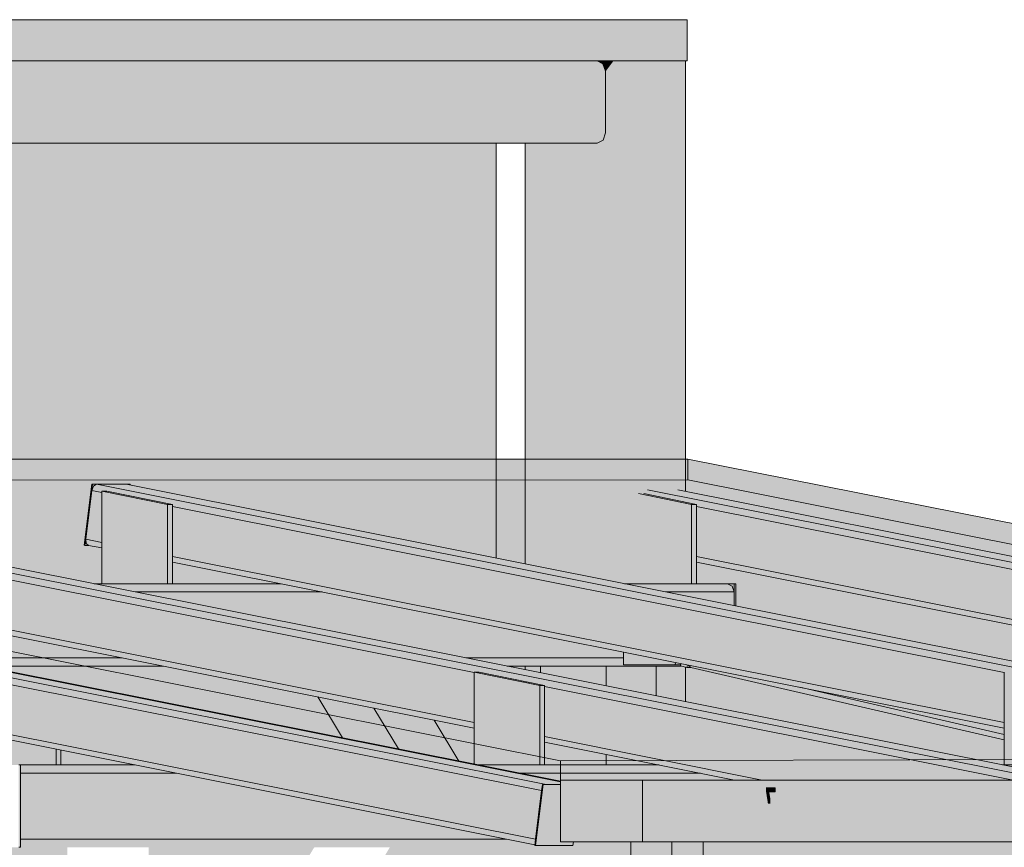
# Model space of a CAD drawing. Header units: centimetres. Extents: x -5472 to 10427, y -400 to 1902.
# Tile 50 of 91: x -4987 to -4892, y 1628 to 1709. Entities that reach past the tile are written whole.
import ezdxf

# ---------------------------------------------------------------- set-up
doc = ezdxf.new("R2010")
doc.units = ezdxf.units.CM
doc.header["$LTSCALE"] = 0.1
doc.header["$MEASUREMENT"] = 0
for name, color, linetype in [('2_belki.K_IR', 7, 'Continuous'), ('2_kładka_IFC.K_IR', 7, 'Continuous'), ('2_rynna.K_IR', 7, 'Continuous'), ('2_schody_konstrukcja.ISTN', 7, 'Continuous'), ('2_stropy.ISTN', 7, 'Continuous'), ('2_stropy.K_IR', 7, 'Continuous'), ('2_umeblowanie.ISTN', 7, 'Continuous'), ('2_ściany zewnętrzne.ISTN', 7, 'Continuous')]:
    doc.layers.add(name, color=color, linetype=linetype)

# ---------------------------------------------------------------- blocks, each defined once
blk = doc.blocks.new('ElemPrzekroju_14_1')
at = {"layer": '2_schody_konstrukcja.ISTN', "linetype": 'Continuous', "lineweight": 0, "true_color": 0xffffff}
for points in [[(-4931.033, 1704.748), (-4930.476, 1704.455), (-4930.474, 1704.452), (-4930.474, 1704.748)], [(-4931.033, 1704.748), (-4930.476, 1704.455), (-4930.474, 1704.452), (-4930.474, 1704.748)], [(-4929.294, 1704.748), (-4930.474, 1704.748), (-4930.474, 1704.452), (-4930.447, 1704.388), (-4930.238, 1703.748), (-4930.238, 1697.748), (-4930.447, 1697.108), (-4930.474, 1697.044), (-4930.474, 1666.084), (-4929.294, 1666.084)], [(-4930.474, 1704.748), (-4930.474, 1704.452), (-4930.447, 1704.388), (-4930.238, 1703.748), (-4930.238, 1703.704), (-4929.451, 1704.748)], [(-4929.294, 1666.084), (-4928.229, 1666.085), (-4928.229, 1704.748), (-4929.294, 1704.748)], [(-4928.229, 1704.748), (-4928.229, 1666.085), (-4922.811, 1666.087), (-4922.811, 1704.748)], [(-4922.483, 1704.748), (-4922.811, 1704.748), (-4922.811, 1666.087), (-4922.483, 1666.087)], [(-4931.033, 1696.748), (-4937.409, 1696.748), (-4937.409, 1666.081), (-4930.474, 1666.084), (-4930.474, 1697.041), (-4930.476, 1697.041)], [(-4937.409, 1696.748), (-4937.409, 1684.849), (-4930.476, 1697.041), (-4931.033, 1696.748)], [(-4930.476, 1697.041), (-4930.474, 1697.042), (-4930.474, 1697.044)], [(-4938.012, 1666.081), (-4937.409, 1666.081), (-4937.409, 1696.748), (-4938.012, 1696.748)], [(-4938.012, 1666.081), (-4937.409, 1666.081), (-4937.409, 1696.748), (-4938.012, 1696.748)]]:
    blk.add_hatch(color=7, dxfattribs=at).paths.add_polyline_path(points)
at = {"layer": '2_schody_konstrukcja.ISTN', "color": 252, "linetype": 'Continuous', "lineweight": 0}
for p, q in [((-4929.451, 1704.748), (-4929.294, 1704.748)), ((-4929.294, 1704.748), (-4928.229, 1704.748)), ((-4928.229, 1704.748), (-4922.811, 1704.748)), ((-4922.811, 1704.748), (-4922.483, 1704.748)), ((-4922.483, 1662.952), (-4922.483, 1704.748)), ((-4938.012, 1655.9), (-4938.012, 1696.748)), ((-4938.012, 1645.627), (-4938.012, 1645.981)), ((-4922.483, 1642.527), (-4922.483, 1645.889))]:
    blk.add_line(p, q, dxfattribs=at)
blk = doc.blocks.new('ElemPrzekroju_81_1')
at = {"layer": '2_umeblowanie.ISTN', "linetype": 'Continuous', "lineweight": 0, "true_color": 0xffffff}
for points in [[(-5066.585, 1704.748), (-5066.585, 1704.455), (-4930.476, 1704.455), (-4931.033, 1704.748)], [(-5066.585, 1704.748), (-5066.585, 1704.455), (-4930.476, 1704.455), (-4931.033, 1704.748)], [(-4930.476, 1704.455), (-5066.585, 1704.455), (-5066.585, 1703.748), (-4930.238, 1703.748), (-4930.447, 1704.388)], [(-5066.585, 1704.248), (-4930.247, 1703.777), (-4930.447, 1704.388), (-4930.476, 1704.455), (-5066.585, 1704.455)], [(-4930.238, 1703.748), (-5066.585, 1703.748), (-5066.585, 1697.748), (-4930.238, 1697.748)], [(-5066.585, 1697.041), (-4930.476, 1697.041), (-4930.474, 1697.044), (-4930.447, 1697.108), (-4930.238, 1697.748), (-5066.585, 1697.748)], [(-5066.585, 1697.041), (-5066.585, 1696.748), (-4931.033, 1696.748), (-4930.476, 1697.041)], [(-5066.585, 1697.041), (-5066.585, 1696.748), (-4931.033, 1696.748), (-4930.476, 1697.041)]]:
    blk.add_hatch(color=7, dxfattribs=at).paths.add_polyline_path(points)
at = {"layer": '2_umeblowanie.ISTN', "color": 252, "linetype": 'Continuous', "lineweight": 0}
for p, q in [((-5066.585, 1704.748), (-4931.027, 1704.748)), ((-4931.027, 1704.748), (-4930.474, 1704.458)), ((-4930.474, 1704.458), (-4930.238, 1703.748)), ((-4930.238, 1703.748), (-4930.238, 1697.748)), ((-4930.238, 1697.748), (-4930.469, 1697.041)), ((-4930.469, 1697.041), (-4931.027, 1696.748)), ((-5066.585, 1696.748), (-4931.027, 1696.748))]:
    blk.add_line(p, q, dxfattribs=at)
blk = doc.blocks.new('ElemPrzekroju_141_1')
at = {"layer": '2_stropy.ISTN', "linetype": 'Continuous', "lineweight": 0, "true_color": 0xffffff}
blk.add_hatch(color=7, dxfattribs=at).paths.add_polyline_path([(-5074.338, 1704.748), (-5074.144, 1704.748), (-5074.144, 1704.781), (-5066.585, 1704.781), (-5066.585, 1704.748), (-4922.319, 1704.748), (-4922.319, 1708.748), (-5074.338, 1708.748)])
at = {"layer": '2_stropy.ISTN', "color": 252, "linetype": 'Continuous', "lineweight": 9}
for p, q in [((-5074.338, 1708.748), (-4922.319, 1708.748)), ((-4922.319, 1704.748), (-4922.319, 1708.748)), ((-5066.585, 1704.748), (-4929.451, 1704.748)), ((-4922.483, 1704.748), (-4922.319, 1704.748))]:
    blk.add_line(p, q, dxfattribs=at)
blk = doc.blocks.new('ElemPrzekroju_414_1')
at = {"layer": '2_ściany zewnętrzne.ISTN', "linetype": 'Continuous', "lineweight": 0, "true_color": 0xffffff}
for points in [[(-4946.971, 1696.748), (-4946.971, 1666.077), (-4940.847, 1666.079), (-4940.847, 1696.748)], [(-4940.847, 1696.748), (-4946.971, 1696.748), (-4946.971, 1679.909), (-4940.847, 1679.892)]]:
    blk.add_hatch(color=7, dxfattribs=at).paths.add_polyline_path(points)
at = {"layer": '2_ściany zewnętrzne.ISTN', "color": 252, "linetype": 'Continuous', "lineweight": 0}
blk.add_line((-4940.847, 1696.748), (-4940.847, 1656.466), dxfattribs=at)
blk = doc.blocks.new('ElemPrzekroju_417_1')
at = {"layer": '2_ściany zewnętrzne.ISTN', "linetype": 'Continuous', "lineweight": 0, "true_color": 0xffffff}
for points in [[(-5066.585, 1666.024), (-4946.971, 1666.077), (-4946.971, 1696.748), (-5066.585, 1696.748)], [(-4946.971, 1696.748), (-5066.585, 1696.748), (-5066.585, 1680.238), (-4946.971, 1679.909)], [(-4983.066, 1636.381), (-4975.884, 1636.381), (-4983.066, 1637.815)], [(-4983.066, 1636.381), (-4975.884, 1636.381), (-4983.066, 1637.815)]]:
    blk.add_hatch(color=7, dxfattribs=at).paths.add_polyline_path(points)
blk = doc.blocks.new('ElemPrzekroju_453_1')
at = {"layer": '2_belki.K_IR', "linetype": 'Continuous', "lineweight": 0, "true_color": 0x9b999c}
for points in [[(-4992.189, 1624.753), (-4988.212, 1624.753), (-4988.212, 1625.163), (-4988.24, 1625.298), (-4988.319, 1625.397), (-4988.426, 1625.433), (-4989.663, 1625.433), (-4989.842, 1625.493), (-4989.973, 1625.658), (-4990.021, 1625.883), (-4990.021, 1628.381), (-4990.379, 1628.381), (-4990.379, 1625.883), (-4990.427, 1625.658), (-4990.558, 1625.493), (-4990.737, 1625.433), (-4991.974, 1625.433), (-4992.082, 1625.397), (-4992.16, 1625.298), (-4992.189, 1625.163)], [(-4989.799, 1625.883), (-4989.716, 1625.658), (-4982.388, 1625.658), (-4982.436, 1625.883)], [(-4989.558, 1625.493), (-4989.37, 1625.433), (-4982.078, 1625.433), (-4982.257, 1625.493)], [(-4986.435, 1625.433), (-4986.325, 1625.397), (-4980.733, 1625.397), (-4980.84, 1625.433)], [(-4980.654, 1625.298), (-4986.235, 1625.298), (-4986.188, 1625.163), (-4980.625, 1625.163)], [(-4974.573, 1625.658), (-4960.092, 1625.658), (-4960.003, 1625.883), (-4974.573, 1625.883)], [(-4960.061, 1625.493), (-4974.573, 1625.493), (-4974.573, 1625.433), (-4959.918, 1625.433)], [(-4974.573, 1625.433), (-4974.573, 1625.397), (-4958.595, 1625.397), (-4958.68, 1625.433)], [(-4958.576, 1625.298), (-4974.573, 1625.298), (-4974.573, 1625.163), (-4958.629, 1625.163)], [(-4953.023, 1625.298), (-4953.104, 1625.163), (-4927.772, 1625.163), (-4927.772, 1625.298)], [(-4952.941, 1625.433), (-4952.963, 1625.397), (-4927.772, 1625.397), (-4927.772, 1625.433)], [(-4952.904, 1625.493), (-4952.941, 1625.433), (-4927.772, 1625.433), (-4927.772, 1625.493)], [(-4952.805, 1625.658), (-4927.772, 1625.658), (-4927.772, 1625.883), (-4952.668, 1625.883)], [(-4868.202, 1625.883), (-4920.761, 1625.883), (-4920.761, 1625.658), (-4868.018, 1625.658)], [(-4920.761, 1625.433), (-4867.571, 1625.433), (-4867.787, 1625.493), (-4920.761, 1625.493)], [(-4920.761, 1625.397), (-4866.204, 1625.397), (-4866.334, 1625.433), (-4920.761, 1625.433)], [(-4866.066, 1625.298), (-4920.761, 1625.298), (-4920.761, 1625.163), (-4865.955, 1625.163)], [(-4860.972, 1625.883), (-4860.836, 1625.658), (-4845.427, 1625.658), (-4845.475, 1625.883)], [(-4860.736, 1625.493), (-4860.7, 1625.433), (-4845.117, 1625.433), (-4845.296, 1625.493)], [(-4843.879, 1625.433), (-4860.7, 1625.433), (-4860.678, 1625.397), (-4843.772, 1625.397)], [(-4860.618, 1625.298), (-4860.536, 1625.163), (-4843.665, 1625.163), (-4843.693, 1625.298)], [(-4837.769, 1625.883), (-4837.769, 1625.658), (-4832.817, 1625.658), (-4832.865, 1625.883)], [(-4832.686, 1625.493), (-4837.769, 1625.493), (-4837.769, 1625.433), (-4832.507, 1625.433)], [(-4837.769, 1625.433), (-4837.769, 1625.397), (-4831.162, 1625.397), (-4831.27, 1625.433)], [(-4837.769, 1625.298), (-4837.769, 1625.163), (-4831.055, 1625.163), (-4831.084, 1625.298)]]:
    blk.add_hatch(color=253, dxfattribs=at).paths.add_polyline_path(points)
at = {"layer": '2_belki.K_IR', "linetype": 'Continuous', "lineweight": 0, "true_color": 0x888689}
blk.add_hatch(color=252, dxfattribs=at).paths.add_polyline_path([(-4990.379, 1628.381), (-4990.379, 1627.29), (-4990.021, 1627.291), (-4990.021, 1628.381)])
at = {"layer": '2_belki.K_IR', "linetype": 'Continuous', "lineweight": 0, "true_color": 0xcac7cb}
for points in [[(-4990.021, 1625.883), (-4982.436, 1625.883), (-4982.436, 1628.381), (-4990.021, 1628.381)], [(-4974.573, 1625.883), (-4960.003, 1625.883), (-4958.489, 1628.381), (-4974.573, 1628.381)], [(-4952.668, 1625.883), (-4927.772, 1625.883), (-4927.772, 1628.381), (-4951.156, 1628.381)], [(-4869.716, 1628.381), (-4920.761, 1628.381), (-4920.761, 1625.883), (-4868.202, 1625.883)], [(-4845.475, 1628.381), (-4862.484, 1628.381), (-4860.972, 1625.883), (-4845.475, 1625.883)], [(-4837.769, 1628.381), (-4837.769, 1625.883), (-4832.865, 1625.883), (-4832.865, 1628.381)], [(-4988.212, 1624.753), (-4980.625, 1624.753), (-4980.625, 1625.163), (-4988.212, 1625.163)], [(-4958.629, 1625.163), (-4974.573, 1625.163), (-4974.573, 1624.753), (-4958.877, 1624.753)], [(-4953.352, 1624.753), (-4927.772, 1624.753), (-4927.772, 1625.163), (-4953.104, 1625.163)], [(-4920.761, 1624.753), (-4865.707, 1624.753), (-4865.955, 1625.163), (-4920.761, 1625.163)], [(-4860.536, 1625.163), (-4860.288, 1624.753), (-4843.665, 1624.753), (-4843.665, 1625.163)], [(-4837.769, 1625.163), (-4837.769, 1624.753), (-4831.055, 1624.753), (-4831.055, 1625.163)]]:
    blk.add_hatch(color=9, dxfattribs=at).paths.add_polyline_path(points)
at = {"layer": '2_belki.K_IR', "linetype": 'Continuous', "lineweight": 0, "true_color": 0x928f93}
for points in [[(-4990.021, 1627.291), (-4989.799, 1625.883), (-4982.436, 1625.883), (-4982.436, 1628.381), (-4990.021, 1628.381)], [(-4974.573, 1625.883), (-4960.003, 1625.883), (-4958.489, 1628.381), (-4974.573, 1628.381)], [(-4952.668, 1625.883), (-4927.772, 1625.883), (-4927.772, 1628.381), (-4951.156, 1628.381)], [(-4869.716, 1628.381), (-4920.761, 1628.381), (-4920.761, 1625.883), (-4868.202, 1625.883)], [(-4845.475, 1628.381), (-4862.484, 1628.381), (-4860.972, 1625.883), (-4845.475, 1625.883)], [(-4837.769, 1628.381), (-4837.769, 1625.883), (-4832.865, 1625.883), (-4832.865, 1628.381)], [(-4986.188, 1625.163), (-4986.13, 1624.753), (-4980.625, 1624.753), (-4980.625, 1625.163)], [(-4958.629, 1625.163), (-4974.573, 1625.163), (-4974.573, 1624.753), (-4958.877, 1624.753)], [(-4953.352, 1624.753), (-4927.772, 1624.753), (-4927.772, 1625.163), (-4953.104, 1625.163)], [(-4920.761, 1624.753), (-4865.707, 1624.753), (-4865.955, 1625.163), (-4920.761, 1625.163)], [(-4860.536, 1625.163), (-4860.288, 1624.753), (-4843.665, 1624.753), (-4843.665, 1625.163)], [(-4837.769, 1625.163), (-4837.769, 1624.753), (-4831.055, 1624.753), (-4831.055, 1625.163)]]:
    blk.add_hatch(color=252, dxfattribs=at).paths.add_polyline_path(points)
at = {"layer": '2_belki.K_IR', "linetype": 'Continuous', "lineweight": 0, "true_color": 0xe6e2e8}
for points in [[(-4990.021, 1625.883), (-4989.973, 1625.658), (-4982.388, 1625.658), (-4982.436, 1625.883)], [(-4980.654, 1625.298), (-4988.24, 1625.298), (-4988.212, 1625.163), (-4980.625, 1625.163)], [(-4974.573, 1625.658), (-4960.092, 1625.658), (-4960.003, 1625.883), (-4974.573, 1625.883)], [(-4958.576, 1625.298), (-4974.573, 1625.298), (-4974.573, 1625.163), (-4958.629, 1625.163)], [(-4953.023, 1625.298), (-4953.104, 1625.163), (-4927.772, 1625.163), (-4927.772, 1625.298)], [(-4952.805, 1625.658), (-4927.772, 1625.658), (-4927.772, 1625.883), (-4952.668, 1625.883)], [(-4868.202, 1625.883), (-4920.761, 1625.883), (-4920.761, 1625.658), (-4868.018, 1625.658)], [(-4866.066, 1625.298), (-4920.761, 1625.298), (-4920.761, 1625.163), (-4865.955, 1625.163)], [(-4860.972, 1625.883), (-4860.836, 1625.658), (-4845.427, 1625.658), (-4845.475, 1625.883)], [(-4860.618, 1625.298), (-4860.536, 1625.163), (-4843.665, 1625.163), (-4843.693, 1625.298)], [(-4837.769, 1625.883), (-4837.769, 1625.658), (-4832.817, 1625.658), (-4832.865, 1625.883)], [(-4837.769, 1625.298), (-4837.769, 1625.163), (-4831.055, 1625.163), (-4831.084, 1625.298)]]:
    blk.add_hatch(color=254, dxfattribs=at).paths.add_polyline_path(points)
at = {"layer": '2_belki.K_IR', "linetype": 'Continuous', "lineweight": 0}
for points in [[(-4989.973, 1625.658), (-4989.842, 1625.493), (-4982.257, 1625.493), (-4982.388, 1625.658)], [(-4988.319, 1625.397), (-4988.24, 1625.298), (-4980.654, 1625.298), (-4980.733, 1625.397)], [(-4974.573, 1625.658), (-4974.573, 1625.493), (-4960.061, 1625.493), (-4960.092, 1625.658)], [(-4974.573, 1625.397), (-4974.573, 1625.298), (-4958.576, 1625.298), (-4958.595, 1625.397)], [(-4953.023, 1625.298), (-4927.772, 1625.298), (-4927.772, 1625.397), (-4952.963, 1625.397)], [(-4952.805, 1625.658), (-4952.904, 1625.493), (-4927.772, 1625.493), (-4927.772, 1625.658)], [(-4868.018, 1625.658), (-4920.761, 1625.658), (-4920.761, 1625.493), (-4867.787, 1625.493)], [(-4866.204, 1625.397), (-4920.761, 1625.397), (-4920.761, 1625.298), (-4866.066, 1625.298)], [(-4845.427, 1625.658), (-4860.836, 1625.658), (-4860.736, 1625.493), (-4845.296, 1625.493)], [(-4860.678, 1625.397), (-4860.618, 1625.298), (-4843.693, 1625.298), (-4843.772, 1625.397)], [(-4837.769, 1625.658), (-4837.769, 1625.493), (-4832.686, 1625.493), (-4832.817, 1625.658)], [(-4837.769, 1625.397), (-4837.769, 1625.298), (-4831.084, 1625.298), (-4831.162, 1625.397)]]:
    blk.add_hatch(color=255, dxfattribs=at).paths.add_polyline_path(points)
at = {"layer": '2_belki.K_IR', "linetype": 'Continuous', "lineweight": 0, "true_color": 0xf9f5fb}
for points in [[(-4989.842, 1625.493), (-4989.663, 1625.433), (-4982.078, 1625.433), (-4982.257, 1625.493)], [(-4988.426, 1625.433), (-4988.319, 1625.397), (-4980.733, 1625.397), (-4980.84, 1625.433)], [(-4960.061, 1625.493), (-4974.573, 1625.493), (-4974.573, 1625.433), (-4959.918, 1625.433)], [(-4974.573, 1625.433), (-4974.573, 1625.397), (-4958.595, 1625.397), (-4958.68, 1625.433)], [(-4952.941, 1625.433), (-4952.963, 1625.397), (-4927.772, 1625.397), (-4927.772, 1625.433)], [(-4952.904, 1625.493), (-4952.941, 1625.433), (-4927.772, 1625.433), (-4927.772, 1625.493)], [(-4920.761, 1625.433), (-4867.571, 1625.433), (-4867.787, 1625.493), (-4920.761, 1625.493)], [(-4920.761, 1625.397), (-4866.204, 1625.397), (-4866.334, 1625.433), (-4920.761, 1625.433)], [(-4860.736, 1625.493), (-4860.7, 1625.433), (-4845.117, 1625.433), (-4845.296, 1625.493)], [(-4843.879, 1625.433), (-4860.7, 1625.433), (-4860.678, 1625.397), (-4843.772, 1625.397)], [(-4832.686, 1625.493), (-4837.769, 1625.493), (-4837.769, 1625.433), (-4832.507, 1625.433)], [(-4837.769, 1625.433), (-4837.769, 1625.397), (-4831.162, 1625.397), (-4831.27, 1625.433)]]:
    blk.add_hatch(color=7, dxfattribs=at).paths.add_polyline_path(points)
at = {"layer": '2_belki.K_IR', "linetype": 'Continuous', "lineweight": 0, "true_color": 0xa4a2a6}
for points in [[(-4989.716, 1625.658), (-4989.558, 1625.493), (-4982.257, 1625.493), (-4982.388, 1625.658)], [(-4986.325, 1625.397), (-4986.235, 1625.298), (-4980.654, 1625.298), (-4980.733, 1625.397)], [(-4974.573, 1625.658), (-4974.573, 1625.493), (-4960.061, 1625.493), (-4960.092, 1625.658)], [(-4974.573, 1625.397), (-4974.573, 1625.298), (-4958.576, 1625.298), (-4958.595, 1625.397)], [(-4953.023, 1625.298), (-4927.772, 1625.298), (-4927.772, 1625.397), (-4952.963, 1625.397)], [(-4952.805, 1625.658), (-4952.904, 1625.493), (-4927.772, 1625.493), (-4927.772, 1625.658)], [(-4868.018, 1625.658), (-4920.761, 1625.658), (-4920.761, 1625.493), (-4867.787, 1625.493)], [(-4866.204, 1625.397), (-4920.761, 1625.397), (-4920.761, 1625.298), (-4866.066, 1625.298)], [(-4845.427, 1625.658), (-4860.836, 1625.658), (-4860.736, 1625.493), (-4845.296, 1625.493)], [(-4860.678, 1625.397), (-4860.618, 1625.298), (-4843.693, 1625.298), (-4843.772, 1625.397)], [(-4837.769, 1625.658), (-4837.769, 1625.493), (-4832.686, 1625.493), (-4832.817, 1625.658)], [(-4837.769, 1625.397), (-4837.769, 1625.298), (-4831.084, 1625.298), (-4831.162, 1625.397)]]:
    blk.add_hatch(color=253, dxfattribs=at).paths.add_polyline_path(points)
at = {"layer": '2_belki.K_IR', "color": 7, "linetype": 'Continuous', "lineweight": 0}
for p, q in [((-4990.379, 1628.381), (-4990.379, 1625.883)), ((-4990.021, 1625.883), (-4990.021, 1628.381)), ((-4832.865, 1625.883), (-4832.865, 1628.381)), ((-4992.16, 1625.298), (-4992.189, 1625.163)), ((-4992.189, 1625.163), (-4992.189, 1624.753)), ((-4992.082, 1625.397), (-4992.16, 1625.298)), ((-4991.974, 1625.433), (-4992.082, 1625.397)), ((-4990.737, 1625.433), (-4991.974, 1625.433)), ((-4990.558, 1625.493), (-4990.737, 1625.433)), ((-4990.427, 1625.658), (-4990.558, 1625.493)), ((-4990.379, 1625.883), (-4990.427, 1625.658)), ((-4989.973, 1625.658), (-4990.021, 1625.883)), ((-4989.842, 1625.493), (-4989.973, 1625.658)), ((-4989.663, 1625.433), (-4989.842, 1625.493)), ((-4988.426, 1625.433), (-4989.663, 1625.433)), ((-4988.319, 1625.397), (-4988.426, 1625.433)), ((-4980.84, 1625.433), (-4988.426, 1625.433)), ((-4988.24, 1625.298), (-4988.319, 1625.397)), ((-4988.212, 1625.163), (-4988.24, 1625.298)), ((-4988.212, 1624.753), (-4988.212, 1625.163)), ((-4958.68, 1625.433), (-4974.573, 1625.433)), ((-4927.772, 1625.433), (-4952.941, 1625.433)), ((-4866.334, 1625.433), (-4920.761, 1625.433)), ((-4843.879, 1625.433), (-4860.7, 1625.433)), ((-4831.27, 1625.433), (-4837.769, 1625.433)), ((-4832.817, 1625.658), (-4832.865, 1625.883)), ((-4832.686, 1625.493), (-4832.817, 1625.658)), ((-4832.507, 1625.433), (-4832.686, 1625.493)), ((-4831.162, 1625.397), (-4831.27, 1625.433)), ((-4831.084, 1625.298), (-4831.162, 1625.397)), ((-4831.055, 1625.163), (-4831.084, 1625.298)), ((-4831.055, 1624.753), (-4831.055, 1625.163)), ((-4992.189, 1624.753), (-4988.212, 1624.753)), ((-4980.625, 1624.753), (-4988.212, 1624.753)), ((-4958.877, 1624.753), (-4974.573, 1624.753)), ((-4927.772, 1624.753), (-4953.352, 1624.753)), ((-4865.707, 1624.753), (-4920.761, 1624.753)), ((-4843.665, 1624.753), (-4860.288, 1624.753)), ((-4831.055, 1624.753), (-4837.769, 1624.753))]:
    blk.add_line(p, q, dxfattribs=at)
blk = doc.blocks.new('ElemPrzekroju_454_1')
at = {"layer": '2_stropy.K_IR', "linetype": 'Continuous', "lineweight": 0, "true_color": 0xedf3f0}
blk.add_hatch(color=7, dxfattribs=at).paths.add_polyline_path([(-4922.234, 1666.087), (-5081.543, 1666.018), (-4934.594, 1636.78), (-4777.219, 1637.234)])
at = {"layer": '2_stropy.K_IR', "linetype": 'Continuous', "lineweight": 0, "true_color": 0xa4a8a6}
blk.add_hatch(color=253, dxfattribs=at).paths.add_polyline_path([(-5081.543, 1666.018), (-5081.541, 1663.993), (-4934.594, 1634.755), (-4934.594, 1634.916), (-4934.592, 1634.916), (-4934.594, 1636.78)])
at = {"layer": '2_stropy.K_IR', "linetype": 'Continuous', "lineweight": 0, "true_color": 0xccd2cf}
blk.add_hatch(color=254, dxfattribs=at).paths.add_polyline_path([(-4934.594, 1636.78), (-4934.592, 1634.916), (-4878.83, 1634.916), (-4777.217, 1635.209), (-4777.219, 1637.234)])
at = {"layer": '2_stropy.K_IR', "linetype": 'Continuous', "lineweight": 0, "true_color": 0x949795}
blk.add_hatch(color=252, dxfattribs=at).paths.add_polyline_path([(-4934.599, 1634.904), (-4934.599, 1634.756), (-4934.594, 1634.755), (-4934.594, 1634.913)])
at = {"layer": '2_stropy.K_IR', "color": 7, "linetype": 'Continuous', "lineweight": 0}
for p, q in [((-4922.234, 1666.087), (-5081.543, 1666.018)), ((-5081.543, 1666.018), (-4934.594, 1636.78)), ((-4777.219, 1637.234), (-4922.234, 1666.087)), ((-4922.234, 1666.087), (-4922.232, 1664.062)), ((-5081.541, 1663.993), (-4922.232, 1664.062)), ((-4934.592, 1634.755), (-5081.541, 1663.993)), ((-4922.232, 1664.062), (-4777.217, 1635.209)), ((-4934.594, 1636.78), (-4777.219, 1637.234)), ((-4934.592, 1634.755), (-4934.594, 1636.78))]:
    blk.add_line(p, q, dxfattribs=at)
blk = doc.blocks.new('ElemPrzekroju_455_1')
at = {"layer": '2_rynna.K_IR', "linetype": 'Continuous', "lineweight": 0, "true_color": 0xaaaaaa}
for points in [[(-4934.594, 1634.916), (-4934.594, 1628.916), (-4926.634, 1628.916), (-4926.634, 1634.916)], [(-4914.649, 1633.766), (-4913.996, 1633.766), (-4913.996, 1634.166), (-4914.649, 1634.166)], [(-4878.332, 1633.766), (-4877.679, 1633.766), (-4877.679, 1634.166), (-4878.332, 1634.166)], [(-4842.015, 1633.766), (-4841.362, 1633.766), (-4841.362, 1634.166), (-4842.015, 1634.166)], [(-4805.697, 1633.766), (-4805.045, 1633.766), (-4805.045, 1634.166), (-4805.697, 1634.166)]]:
    blk.add_hatch(color=253, dxfattribs=at).paths.add_polyline_path(points)
at = {"layer": '2_rynna.K_IR', "linetype": 'Continuous', "lineweight": 0, "true_color": 0xd1d1d1}
h = blk.add_hatch(color=254, dxfattribs=at)
h.paths.add_polyline_path([(-4926.634, 1628.916), (-4769.259, 1628.916), (-4769.259, 1634.916), (-4926.634, 1634.916)])
h.paths.add_polyline_path([(-4914.649, 1633.766), (-4914.649, 1634.166), (-4913.754, 1634.166), (-4913.754, 1633.766)], flags=0)
h.paths.add_polyline_path([(-4878.332, 1633.766), (-4878.332, 1634.166), (-4877.437, 1634.166), (-4877.437, 1633.766)], flags=0)
h.paths.add_polyline_path([(-4842.015, 1633.766), (-4842.015, 1634.166), (-4841.12, 1634.166), (-4841.12, 1633.766)], flags=0)
h.paths.add_polyline_path([(-4805.697, 1633.766), (-4805.697, 1634.166), (-4804.803, 1634.166), (-4804.803, 1633.766)], flags=0)
at = {"layer": '2_rynna.K_IR', "linetype": 'Continuous', "lineweight": 0, "true_color": 0x9b9b9b}
for points in [[(-4914.344, 1633.766), (-4914.649, 1633.766), (-4914.469, 1632.626), (-4914.227, 1632.626), (-4914.227, 1633.026)], [(-4878.027, 1633.766), (-4878.332, 1633.766), (-4878.152, 1632.626), (-4877.91, 1632.626), (-4877.91, 1633.026)], [(-4841.71, 1633.766), (-4842.015, 1633.766), (-4841.835, 1632.626), (-4841.593, 1632.626), (-4841.593, 1633.026)], [(-4805.697, 1633.766), (-4805.518, 1632.626), (-4805.276, 1632.626), (-4805.276, 1633.026), (-4805.392, 1633.766)]]:
    blk.add_hatch(color=253, dxfattribs=at).paths.add_polyline_path(points)
at = {"layer": '2_rynna.K_IR', "linetype": 'Continuous', "lineweight": 0, "true_color": 0xd1d1d1}
for points in [[(-4913.996, 1634.166), (-4913.996, 1633.766), (-4913.754, 1633.766), (-4913.754, 1634.166)], [(-4877.679, 1634.166), (-4877.679, 1633.766), (-4877.437, 1633.766), (-4877.437, 1634.166)], [(-4841.362, 1634.166), (-4841.362, 1633.766), (-4841.12, 1633.766), (-4841.12, 1634.166)], [(-4805.045, 1634.166), (-4805.045, 1633.766), (-4804.803, 1633.766), (-4804.803, 1634.166)]]:
    blk.add_hatch(color=254, dxfattribs=at).paths.add_polyline_path(points)
at = {"layer": '2_rynna.K_IR', "color": 7, "linetype": 'Continuous', "lineweight": 15}
for p, q in [((-4934.594, 1634.916), (-4926.634, 1634.916)), ((-4934.594, 1628.916), (-4934.594, 1634.916)), ((-4769.259, 1634.916), (-4926.634, 1634.916)), ((-4926.634, 1634.916), (-4926.634, 1628.916)), ((-4769.259, 1634.916), (-4769.259, 1628.916)), ((-4914.649, 1634.166), (-4913.996, 1634.166)), ((-4914.649, 1633.766), (-4913.996, 1633.766)), ((-4913.996, 1634.166), (-4913.996, 1633.766)), ((-4913.754, 1634.166), (-4913.996, 1634.166)), ((-4913.996, 1633.766), (-4913.754, 1633.766)), ((-4913.754, 1633.766), (-4913.754, 1634.166)), ((-4878.332, 1634.166), (-4877.679, 1634.166)), ((-4878.332, 1633.766), (-4877.679, 1633.766)), ((-4877.679, 1634.166), (-4877.679, 1633.766)), ((-4877.437, 1634.166), (-4877.679, 1634.166)), ((-4877.679, 1633.766), (-4877.437, 1633.766)), ((-4877.437, 1633.766), (-4877.437, 1634.166)), ((-4842.015, 1634.166), (-4841.362, 1634.166)), ((-4842.015, 1633.766), (-4841.362, 1633.766)), ((-4841.362, 1634.166), (-4841.362, 1633.766)), ((-4841.12, 1634.166), (-4841.362, 1634.166)), ((-4841.362, 1633.766), (-4841.12, 1633.766)), ((-4841.12, 1633.766), (-4841.12, 1634.166)), ((-4805.697, 1634.166), (-4805.045, 1634.166)), ((-4805.697, 1633.766), (-4805.045, 1633.766)), ((-4805.045, 1634.166), (-4805.045, 1633.766)), ((-4804.803, 1634.166), (-4805.045, 1634.166)), ((-4805.045, 1633.766), (-4804.803, 1633.766)), ((-4804.803, 1633.766), (-4804.803, 1634.166)), ((-4926.634, 1628.916), (-4934.594, 1628.916)), ((-4769.259, 1628.916), (-4926.634, 1628.916))]:
    blk.add_line(p, q, dxfattribs=at)
blk = doc.blocks.new('ElemPrzekroju_456_1')
at = {"layer": '2_rynna.K_IR', "linetype": 'Continuous', "lineweight": 0, "true_color": 0xd1d1d1}
blk.add_hatch(color=254, dxfattribs=at).paths.add_polyline_path([(-4920.761, 1628.916), (-4923.805, 1628.916), (-4923.805, 1614.951), (-4931.815, 1601.795), (-4929.662, 1598.26), (-4920.761, 1612.88)])
at = {"layer": '2_rynna.K_IR', "linetype": 'Continuous', "lineweight": 0, "true_color": 0xaaaaaa}
blk.add_hatch(color=253, dxfattribs=at).paths.add_polyline_path([(-4923.805, 1628.916), (-4927.772, 1628.916), (-4927.772, 1614.951), (-4923.805, 1614.951)])
at = {"layer": '2_rynna.K_IR', "linetype": 'Continuous', "lineweight": 0, "true_color": 0x9b9b9b}
for points in [[(-4927.772, 1628.916), (-4927.772, 1616.691), (-4923.805, 1623.644), (-4923.805, 1628.916)], [(-4931.815, 1601.795), (-4935.781, 1601.795), (-4933.629, 1598.26), (-4931.646, 1601.517)], [(-4931.815, 1601.795), (-4935.781, 1601.795), (-4933.629, 1598.26), (-4931.646, 1601.517)], [(-4933.629, 1598.26), (-4929.662, 1598.26), (-4931.646, 1601.517)], [(-4933.629, 1598.26), (-4929.662, 1598.26), (-4931.646, 1601.517)]]:
    blk.add_hatch(color=253, dxfattribs=at).paths.add_polyline_path(points)
at = {"layer": '2_rynna.K_IR', "linetype": 'Continuous', "lineweight": 0, "true_color": 0xa3a3a3}
blk.add_hatch(color=253, dxfattribs=at).paths.add_polyline_path([(-4923.805, 1628.916), (-4923.805, 1623.644), (-4920.761, 1623.675), (-4920.761, 1628.916)])
at = {"layer": '2_rynna.K_IR', "linetype": 'Continuous', "lineweight": 0, "true_color": 0xe1e1e1}
blk.add_hatch(color=254, dxfattribs=at).paths.add_polyline_path([(-4923.805, 1614.951), (-4927.772, 1614.951), (-4935.781, 1601.795), (-4931.815, 1601.795)])
at = {"layer": '2_rynna.K_IR', "color": 7, "linetype": 'Continuous', "lineweight": 15}
for p, q in [((-4927.772, 1628.916), (-4927.772, 1614.951)), ((-4923.805, 1628.916), (-4926.634, 1628.916)), ((-4920.761, 1628.916), (-4923.805, 1628.916)), ((-4923.805, 1628.916), (-4923.805, 1614.951)), ((-4920.761, 1628.916), (-4920.761, 1612.88)), ((-4927.772, 1614.951), (-4935.781, 1601.795)), ((-4923.805, 1614.951), (-4931.815, 1601.795)), ((-4923.805, 1614.951), (-4927.772, 1614.951)), ((-4920.761, 1612.88), (-4929.662, 1598.26)), ((-4931.815, 1601.795), (-4935.781, 1601.795)), ((-4935.781, 1601.795), (-4933.629, 1598.26)), ((-4931.646, 1601.517), (-4933.629, 1598.26)), ((-4929.662, 1598.26), (-4931.815, 1601.795)), ((-4933.629, 1598.26), (-4929.662, 1598.26))]:
    blk.add_line(p, q, dxfattribs=at)
blk = doc.blocks.new('ElemPrzekroju_648_1')
at = {"layer": '2_kładka_IFC.K_IR', "linetype": 'Continuous', "lineweight": 0, "true_color": 0xc9c9c9}
blk.add_hatch(color=9, dxfattribs=at).paths.add_polyline_path([(-5082.371, 1663.038), (-4936.429, 1633.899), (-4936.373, 1634.338), (-5082.211, 1663.457)])
at = {"layer": '2_kładka_IFC.K_IR', "linetype": 'Continuous', "lineweight": 0, "true_color": 0xa3a3a3}
for points in [[(-5082.353, 1663.085), (-5082.321, 1663.028), (-4936.429, 1633.899), (-4936.373, 1634.338), (-5082.211, 1663.457)], [(-4983.55, 1636.381), (-4983.066, 1636.381), (-4983.066, 1637.815), (-4983.55, 1637.912)], [(-4983.55, 1636.381), (-4983.066, 1636.381), (-4983.066, 1637.815), (-4983.55, 1637.912)], [(-4986.48, 1635.581), (-4985.575, 1629.181), (-4939.823, 1629.181), (-4971.877, 1635.581)], [(-4936.449, 1633.105), (-4936.399, 1630.418), (-4936.57, 1628.55), (-4933.393, 1628.55), (-4933.347, 1628.916), (-4934.594, 1628.916), (-4934.594, 1634.475), (-4936.275, 1634.475)]]:
    blk.add_hatch(color=253, dxfattribs=at).paths.add_polyline_path(points)
at = {"layer": '2_kładka_IFC.K_IR', "linetype": 'Continuous', "lineweight": 0, "true_color": 0xaaaaaa}
for points in [[(-5082.211, 1663.457), (-4936.373, 1634.338), (-4936.354, 1634.491), (-4935.991, 1634.491), (-5081.933, 1663.63)], [(-5082.211, 1663.457), (-4936.373, 1634.338), (-4936.354, 1634.491), (-4935.991, 1634.491), (-5081.933, 1663.63)], [(-5081.933, 1663.63), (-4935.991, 1634.491), (-4934.594, 1634.491), (-4934.594, 1634.755), (-5079.718, 1663.63)], [(-5081.933, 1663.63), (-4935.991, 1634.491), (-4934.594, 1634.491), (-4934.594, 1634.755), (-5079.718, 1663.63)], [(-5082.371, 1663.038), (-5082.971, 1658.297), (-4937.028, 1629.158), (-4936.429, 1633.899)], [(-4986.741, 1636.147), (-4986.48, 1635.581), (-4971.877, 1635.581), (-4974.71, 1636.147)], [(-4937.025, 1628.55), (-4936.275, 1634.475), (-4936.354, 1634.491), (-4936.429, 1633.899), (-4937.028, 1629.158), (-4937.103, 1628.565)], [(-4936.354, 1634.491), (-4936.275, 1634.475), (-4934.594, 1634.475), (-4934.594, 1634.491)], [(-4936.354, 1634.491), (-4936.275, 1634.475), (-4934.594, 1634.475), (-4934.594, 1634.491)], [(-4986.983, 1628.615), (-4937.097, 1628.615), (-4937.095, 1628.636), (-4939.823, 1629.181), (-4986.983, 1629.181)], [(-4933.347, 1628.916), (-4933.385, 1628.615), (-4927.772, 1628.615), (-4927.772, 1628.916)], [(-4887.648, 1628.916), (-4920.761, 1628.916), (-4920.761, 1628.615), (-4886.25, 1628.615), (-4886.247, 1628.636)]]:
    blk.add_hatch(color=253, dxfattribs=at).paths.add_polyline_path(points)
at = {"layer": '2_kładka_IFC.K_IR', "linetype": 'Continuous', "lineweight": 0, "true_color": 0x9b9b9b}
for points in [[(-5082.321, 1663.028), (-5082.318, 1662.12), (-4936.527, 1633.121), (-4936.429, 1633.899)], [(-5082.917, 1657.878), (-5082.682, 1657.705), (-4937.095, 1628.636), (-4937.079, 1628.76)], [(-5082.917, 1657.878), (-5082.682, 1657.705), (-4937.095, 1628.636), (-4937.079, 1628.76)], [(-4983.55, 1637.912), (-4989.918, 1639.183), (-4989.918, 1636.381), (-4983.55, 1636.381)], [(-4983.55, 1637.912), (-4989.918, 1639.183), (-4989.918, 1636.381), (-4983.55, 1636.381)], [(-4936.527, 1633.121), (-4936.449, 1633.105), (-4936.275, 1634.475), (-4936.354, 1634.491)], [(-4939.823, 1629.181), (-4985.575, 1629.181), (-4985.676, 1628.615), (-4937.097, 1628.615), (-4937.095, 1628.636)], [(-4986.983, 1628.615), (-4986.983, 1628.381), (-4927.772, 1628.381), (-4927.772, 1628.615), (-4933.385, 1628.615), (-4933.393, 1628.55), (-4937.025, 1628.55), (-4937.103, 1628.565), (-4937.097, 1628.615)], [(-4986.983, 1628.615), (-4986.983, 1628.381), (-4927.772, 1628.381), (-4927.772, 1628.615), (-4933.385, 1628.615), (-4933.393, 1628.55), (-4937.025, 1628.55), (-4937.103, 1628.565), (-4937.097, 1628.615)], [(-4933.347, 1628.916), (-4933.385, 1628.615), (-4927.772, 1628.615), (-4927.772, 1628.916)], [(-4887.648, 1628.916), (-4920.761, 1628.916), (-4920.761, 1628.615), (-4886.25, 1628.615), (-4886.247, 1628.636)], [(-4886.25, 1628.615), (-4920.761, 1628.615), (-4920.761, 1628.381), (-4830.839, 1628.381), (-4830.389, 1628.615), (-4831.084, 1628.615), (-4831.092, 1628.55), (-4834.724, 1628.55), (-4834.803, 1628.565), (-4834.797, 1628.615), (-4882.537, 1628.615), (-4882.545, 1628.55), (-4886.177, 1628.55), (-4886.256, 1628.565)], [(-4886.25, 1628.615), (-4920.761, 1628.615), (-4920.761, 1628.381), (-4830.839, 1628.381), (-4830.389, 1628.615), (-4831.084, 1628.615), (-4831.092, 1628.55), (-4834.724, 1628.55), (-4834.803, 1628.565), (-4834.797, 1628.615), (-4882.537, 1628.615), (-4882.545, 1628.55), (-4886.177, 1628.55), (-4886.256, 1628.565)]]:
    blk.add_hatch(color=253, dxfattribs=at).paths.add_polyline_path(points)
at = {"layer": '2_kładka_IFC.K_IR', "linetype": 'Continuous', "lineweight": 0, "true_color": 0x939393}
blk.add_hatch(color=252, dxfattribs=at).paths.add_polyline_path([(-5082.971, 1658.297), (-5082.917, 1657.878), (-4937.079, 1628.76), (-4937.028, 1629.158)])
blk.add_hatch(color=252, dxfattribs=at).paths.add_polyline_path([(-5082.971, 1658.297), (-5082.917, 1657.878), (-4937.079, 1628.76), (-4937.028, 1629.158)])
at = {"layer": '2_kładka_IFC.K_IR', "linetype": 'Continuous', "lineweight": 0, "true_color": 0xd1d1d1}
for points in [[(-4987.164, 1628.381), (-4986.983, 1628.381), (-4986.983, 1629.181), (-4986.983, 1635.581), (-4986.983, 1636.381), (-4987.164, 1636.381)], [(-4986.983, 1635.581), (-4986.983, 1629.181), (-4939.823, 1629.181), (-4971.877, 1635.581)]]:
    blk.add_hatch(color=254, dxfattribs=at).paths.add_polyline_path(points)
at = {"layer": '2_kładka_IFC.K_IR', "linetype": 'Continuous', "lineweight": 0, "true_color": 0xf8f8f8}
blk.add_hatch(color=7, dxfattribs=at).paths.add_polyline_path([(-4986.983, 1636.147), (-4974.71, 1636.147), (-4975.884, 1636.381), (-4986.983, 1636.381)])
at = {"layer": '2_kładka_IFC.K_IR', "linetype": 'Continuous', "lineweight": 0, "true_color": 0xb2b2b2}
blk.add_hatch(color=253, dxfattribs=at).paths.add_polyline_path([(-4986.983, 1636.267), (-4986.741, 1636.147), (-4974.71, 1636.147), (-4975.884, 1636.381), (-4986.983, 1636.381)])
at = {"layer": '2_kładka_IFC.K_IR', "linetype": 'Continuous', "lineweight": 0, "true_color": 0xf0f0f0}
blk.add_hatch(color=7, dxfattribs=at).paths.add_polyline_path([(-4986.983, 1635.581), (-4971.877, 1635.581), (-4974.71, 1636.147), (-4986.983, 1636.147)])
at = {"layer": '2_kładka_IFC.K_IR', "linetype": 'Continuous', "lineweight": 0, "true_color": 0xc2c2c2}
blk.add_hatch(color=9, dxfattribs=at).paths.add_polyline_path([(-4936.275, 1634.475), (-4937.025, 1628.55), (-4933.393, 1628.55), (-4933.347, 1628.916), (-4934.594, 1628.916), (-4934.594, 1634.475)])
at = {"layer": '2_kładka_IFC.K_IR', "color": 7, "linetype": 'Continuous', "lineweight": 15}
for p, q in [((-4935.991, 1634.491), (-5081.933, 1663.63)), ((-4934.594, 1634.792), (-5079.027, 1663.63)), ((-4887.271, 1634.916), (-5031.085, 1663.63)), ((-4884.365, 1634.916), (-5028.179, 1663.63)), ((-4980.824, 1657.72), (-4980.074, 1663.646)), ((-4980.074, 1663.646), (-4976.442, 1663.646)), ((-4979.995, 1663.63), (-4980.074, 1663.646)), ((-4980.07, 1663.038), (-4979.995, 1663.63)), ((-4979.911, 1663.457), (-4980.07, 1663.038)), ((-4979.995, 1663.63), (-4979.632, 1663.63)), ((-4979.632, 1663.63), (-4979.911, 1663.457)), ((-4976.727, 1663.63), (-4979.632, 1663.63)), ((-4835.818, 1634.916), (-4979.632, 1663.63)), ((-4976.727, 1663.63), (-4976.364, 1663.63)), ((-4832.912, 1634.916), (-4976.727, 1663.63)), ((-4976.364, 1663.63), (-4976.442, 1663.646)), ((-4976.364, 1663.63), (-4976.372, 1663.56)), ((-4936.429, 1633.899), (-5082.371, 1663.038)), ((-4980.07, 1663.038), (-4980.67, 1658.297)), ((-4979.091, 1662.842), (-4980.07, 1663.038)), ((-4979.091, 1653.981), (-4979.091, 1662.981)), ((-4979.091, 1662.981), (-4972.723, 1661.681)), ((-4979.091, 1662.981), (-4978.607, 1662.981)), ((-4978.607, 1662.981), (-4972.239, 1661.681)), ((-4927.017, 1662.73), (-4921.876, 1661.681)), ((-4926.524, 1662.729), (-4921.392, 1661.681)), ((-4784.97, 1634.916), (-4926.155, 1663.105)), ((-4782.065, 1634.916), (-4923.199, 1663.095)), ((-4942.987, 1645.36), (-5023.692, 1661.474)), ((-4972.723, 1661.681), (-4972.723, 1653.981)), ((-4972.723, 1661.681), (-4972.239, 1661.681)), ((-4972.239, 1661.681), (-4972.239, 1661.474)), ((-4972.239, 1661.474), (-4972.239, 1656.614)), ((-4891.534, 1645.36), (-4972.239, 1661.474)), ((-4921.876, 1661.681), (-4921.392, 1661.681)), ((-4921.876, 1661.681), (-4921.876, 1653.981)), ((-4921.392, 1661.681), (-4921.392, 1661.474)), ((-4840.686, 1645.36), (-4921.392, 1661.474)), ((-4921.392, 1661.474), (-4921.392, 1656.614)), ((-4937.028, 1629.158), (-5082.971, 1658.297)), ((-4937.095, 1628.636), (-5082.682, 1657.705)), ((-4980.745, 1657.705), (-4980.824, 1657.72)), ((-4980.745, 1657.705), (-4980.67, 1658.297)), ((-4980.382, 1657.705), (-4980.745, 1657.705)), ((-4980.67, 1658.297), (-4980.617, 1657.878)), ((-4979.091, 1657.982), (-4980.67, 1658.297)), ((-4980.617, 1657.878), (-4980.382, 1657.705)), ((-4979.091, 1657.447), (-4980.382, 1657.705)), ((-4942.987, 1640.5), (-5023.692, 1656.614)), ((-4942.987, 1639.965), (-5023.692, 1656.079)), ((-4972.239, 1656.614), (-4972.239, 1653.981)), ((-4891.534, 1640.5), (-4972.239, 1656.614)), ((-4891.534, 1639.965), (-4972.239, 1656.079)), ((-4840.686, 1640.5), (-4921.392, 1656.614)), ((-4921.392, 1656.614), (-4921.392, 1653.981)), ((-4840.686, 1639.965), (-4921.392, 1656.079)), ((-4979.851, 1653.981), (-4973.36, 1653.981)), ((-4972.723, 1653.981), (-4973.36, 1653.981)), ((-4972.723, 1653.981), (-4972.239, 1653.981)), ((-4972.239, 1653.981), (-4961.732, 1653.981)), ((-4928.398, 1653.981), (-4922.513, 1653.981)), ((-4921.876, 1653.981), (-4922.513, 1653.981)), ((-4921.876, 1653.981), (-4921.392, 1653.981)), ((-4921.392, 1653.981), (-4918.396, 1653.981)), ((-4918.396, 1653.981), (-4917.946, 1653.747)), ((-4917.76, 1653.981), (-4918.396, 1653.981)), ((-4917.76, 1653.181), (-4917.76, 1653.981)), ((-4917.578, 1653.981), (-4917.76, 1653.981)), ((-4917.578, 1651.821), (-4917.578, 1653.981)), ((-4975.844, 1653.181), (-4957.725, 1653.181)), ((-4924.392, 1653.181), (-4917.76, 1653.181)), ((-4917.946, 1653.747), (-4917.76, 1653.181)), ((-4917.76, 1653.181), (-4917.76, 1651.857)), ((-4928.474, 1646.781), (-4928.474, 1647.341)), ((-4994.638, 1646.781), (-4977.124, 1646.781)), ((-4943.79, 1646.781), (-4928.474, 1646.781)), ((-4928.474, 1646.114), (-4928.474, 1646.781)), ((-4923.431, 1646.334), (-4923.463, 1646.114)), ((-4922.961, 1646.24), (-4922.979, 1646.114)), ((-4922.917, 1646.231), (-4922.951, 1645.997)), ((-4990.631, 1645.981), (-4973.117, 1645.981)), ((-4942.987, 1645.381), (-4942.503, 1645.381)), ((-4942.987, 1636.468), (-4942.987, 1645.381)), ((-4942.987, 1645.381), (-4936.619, 1644.081)), ((-4942.503, 1645.381), (-4936.135, 1644.081)), ((-4939.784, 1645.981), (-4930.806, 1645.981)), ((-4936.537, 1645.981), (-4936.537, 1645.333)), ((-4930.169, 1645.981), (-4930.806, 1645.981)), ((-4930.169, 1645.981), (-4930.169, 1644.061)), ((-4925.326, 1645.981), (-4930.169, 1645.981)), ((-4923.463, 1646.114), (-4928.474, 1646.114)), ((-4925.326, 1645.981), (-4925.326, 1643.094)), ((-4925.326, 1645.981), (-4922.88, 1645.981)), ((-4923.463, 1646.114), (-4922.979, 1646.114)), ((-4922.951, 1645.997), (-4922.325, 1645.852)), ((-4922.288, 1646.105), (-4922.325, 1645.852)), ((-4922.325, 1645.852), (-4921.962, 1645.852)), ((-4922.2, 1646.088), (-4922.193, 1646.025)), ((-4922.193, 1646.025), (-4921.962, 1645.852)), ((-4921.962, 1645.852), (-4891.534, 1638.807)), ((-4891.534, 1636.381), (-4891.534, 1645.381)), ((-4936.619, 1644.081), (-4936.135, 1644.081)), ((-4936.619, 1644.081), (-4936.619, 1636.381)), ((-4936.135, 1644.081), (-4936.135, 1643.992)), ((-4936.135, 1643.992), (-4936.135, 1639.132)), ((-4890.677, 1634.916), (-4936.135, 1643.992)), ((-4911.366, 1643.925), (-4891.534, 1639.333)), ((-4955.736, 1639.014), (-4958.144, 1642.991)), ((-4950.304, 1637.929), (-4952.712, 1641.907)), ((-4944.461, 1636.763), (-4946.869, 1640.74)), ((-4936.135, 1639.132), (-4936.135, 1636.381)), ((-4915.019, 1634.916), (-4936.135, 1639.132)), ((-4917.698, 1634.916), (-4936.135, 1638.597)), ((-4983.55, 1637.912), (-4983.55, 1636.381)), ((-4983.066, 1637.815), (-4983.066, 1636.381)), ((-4930.169, 1637.406), (-4930.169, 1636.381)), ((-4987.164, 1636.381), (-4986.983, 1636.381)), ((-4983.996, 1636.381), (-4986.983, 1636.381)), ((-4986.983, 1636.381), (-4983.996, 1636.381)), ((-4986.983, 1636.381), (-4986.983, 1635.581)), ((-4983.55, 1636.381), (-4983.996, 1636.381)), ((-4983.55, 1636.381), (-4983.066, 1636.381)), ((-4983.066, 1636.381), (-4975.884, 1636.381)), ((-4942.55, 1636.381), (-4942.55, 1636.381)), ((-4942.55, 1636.381), (-4937.256, 1636.381)), ((-4936.619, 1636.381), (-4937.256, 1636.381)), ((-4936.619, 1636.381), (-4936.135, 1636.381)), ((-4936.135, 1636.381), (-4925.036, 1636.381)), ((-4925.326, 1636.439), (-4925.326, 1636.381)), ((-4891.703, 1636.381), (-4885.803, 1636.381)), ((-4986.983, 1635.581), (-4971.877, 1635.581)), ((-4986.983, 1635.581), (-4986.983, 1629.181)), ((-4938.544, 1635.581), (-4921.029, 1635.581)), ((-4937.028, 1629.158), (-4936.429, 1633.899)), ((-4937.025, 1628.55), (-4936.275, 1634.475)), ((-4936.429, 1633.899), (-4936.354, 1634.491)), ((-4936.354, 1634.491), (-4935.991, 1634.491)), ((-4936.275, 1634.475), (-4936.354, 1634.491)), ((-4936.275, 1634.475), (-4934.594, 1634.475)), ((-4935.991, 1634.491), (-4934.594, 1634.491)), ((-4986.983, 1629.181), (-4939.823, 1629.181)), ((-4986.983, 1629.181), (-4986.983, 1628.381)), ((-4937.103, 1628.565), (-4937.028, 1629.158)), ((-4987.164, 1628.381), (-4986.983, 1628.381)), ((-4937.025, 1628.55), (-4937.103, 1628.565)), ((-4933.393, 1628.55), (-4937.025, 1628.55)), ((-4933.347, 1628.916), (-4933.393, 1628.55))]:
    blk.add_line(p, q, dxfattribs=at)

msp = doc.modelspace()

# ---------------------------------------------------------------- block references
at = {"layer": '2_belki.K_IR', "lineweight": 0}
msp.add_blockref('ElemPrzekroju_453_1', (0, 0), dxfattribs=at)
at = {"layer": '2_kładka_IFC.K_IR', "lineweight": 0}
msp.add_blockref('ElemPrzekroju_648_1', (0, 0), dxfattribs=at)
at = {"layer": '2_rynna.K_IR', "lineweight": 0}
for name in ['ElemPrzekroju_455_1', 'ElemPrzekroju_456_1']:
    msp.add_blockref(name, (0, 0), dxfattribs=at)
at = {"layer": '2_schody_konstrukcja.ISTN', "lineweight": 0}
msp.add_blockref('ElemPrzekroju_14_1', (0, 0), dxfattribs=at)
at = {"layer": '2_stropy.ISTN', "lineweight": 0}
msp.add_blockref('ElemPrzekroju_141_1', (0, 0), dxfattribs=at)
at = {"layer": '2_stropy.K_IR', "lineweight": 0}
msp.add_blockref('ElemPrzekroju_454_1', (0, 0), dxfattribs=at)
at = {"layer": '2_umeblowanie.ISTN', "lineweight": 0}
msp.add_blockref('ElemPrzekroju_81_1', (0, 0), dxfattribs=at)
at = {"layer": '2_ściany zewnętrzne.ISTN', "lineweight": 0}
for name in ['ElemPrzekroju_417_1', 'ElemPrzekroju_414_1']:
    msp.add_blockref(name, (0, 0), dxfattribs=at)

doc.saveas('drawing.dxf')
